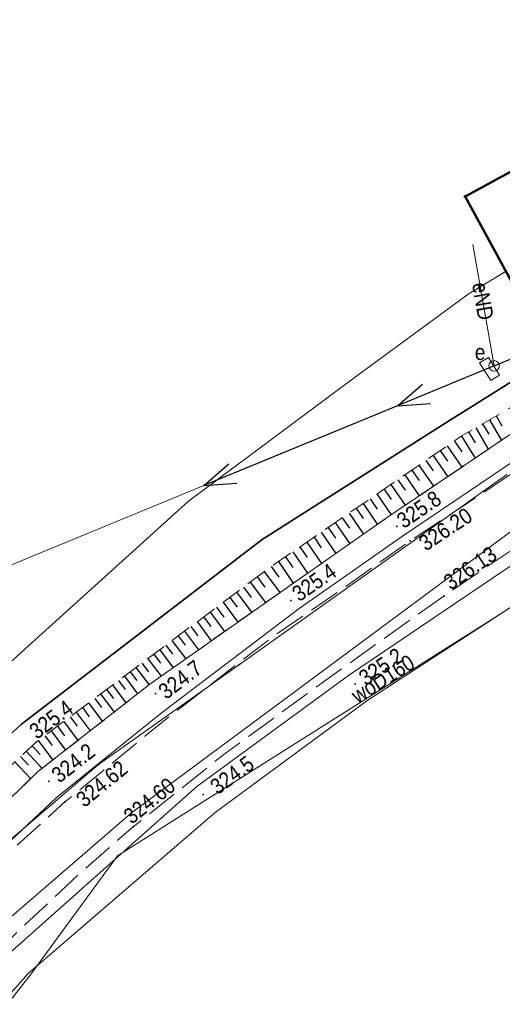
# Model space of a CAD drawing. Header units: metres. Extents: x 7423100 to 7431699, y 5527887 to 5533362.
# Tile 24 of 114: x 7427822 to 7427845, y 5529897 to 5529944. Entities that reach past the tile are written whole.
import ezdxf
from ezdxf.enums import TextEntityAlignment as Align

# ---------------------------------------------------------------- set-up
doc = ezdxf.new("R2010")
doc.units = ezdxf.units.M
doc.header["$MEASUREMENT"] = 0
for name, pattern in [('1.0_0.5', [1.5, 1, -0.5]), ('1.5_0.5', [2, 1.5, -0.5]), ('219-500', [0]), ('suep_nn_500', [0])]:
    doc.linetypes.add(name, pattern=pattern)
doc.layers.get('0').update_dxf_attribs({"color": 2, "linetype": 'CONTINUOUS', "lineweight": 5})
for name, color, linetype in [('000 Inne (niezydentyfikowane)', 7, 'CONTINUOUS'), ('203-punkt graniczny', 7, 'CONTINUOUS'), ('217-kontur klasyfikacyjny', 7, 'CONTINUOUS'), ('218-kontur użytku gruntowego', 7, 'CONTINUOUS'), ('219-działka ewidencyjna', 7, 'CONTINUOUS'), ('312-budynek ewidencyjny', 7, 'CONTINUOUS'), ('jezdnia', 7, 'CONTINUOUS'), ('ogrodzenie trwałe', 7, 'CONTINUOUS'), ('pikieta naturalna', 7, 'CONTINUOUS'), ('pikieta naturalna-Atr2', 7, 'CONTINUOUS'), ('pikieta sztuczna', 7, 'CONTINUOUS'), ('pikieta sztuczna-Atr2', 7, 'CONTINUOUS'), ('przewód elektroenergetyczny niskiego napięcia', 7, 'CONTINUOUS'), ('przewód elektroenergetyczny podziemny', 7, 'CONTINUOUS'), ('przewód elektroenergetyczny podziemny-Atr1', 7, 'CONTINUOUS'), ('przewód gazowy', 7, 'CONTINUOUS'), ('przewód wodociągowy', 7, 'CONTINUOUS'), ('przewód wodociągowy-Atr1', 7, 'CONTINUOUS'), ('Punkt budynku', 7, 'CONTINUOUS'), ('rów przydrożny (poligon)', 7, 'CONTINUOUS'), ('skarpa nieumocniona', 7, 'CONTINUOUS'), ('szafa elektroenergetyczna lub kontener', 7, 'CONTINUOUS'), ('szafa elektroenergetyczna lub kontener-Atr17', 7, 'CONTINUOUS'), ('słup przewodów napowietrznych', 7, 'CONTINUOUS')]:
    doc.layers.add(name, color=color, linetype=linetype)
doc.styles.get("Standard").update_dxf_attribs({"font": 'Working1250.shx', "width": 0.75})
doc.linetypes.add('902-500', pattern='A,3.75,0,[1,ksztalty.shx,S=0.5,R=0,X=0,Y=0],3.75', length=7.5)

# ---------------------------------------------------------------- blocks, each defined once
blk = doc.blocks.new('PUNKTBUD')
at = {"color": 0}
blk.add_circle((0, 0), 0.045, dxfattribs=at)
blk = doc.blocks.new('203')
at = {"linetype": 'Continuous', "lineweight": 0}
h = blk.add_hatch(color=0, dxfattribs=at)
edge = h.paths.add_edge_path()
edge.add_arc((0, 0), 0.045, 0, 360)
blk = doc.blocks.new('PW01')
at = {"linetype": 'Continuous', "lineweight": 13}
h = blk.add_hatch(color=0, dxfattribs=at)
edge = h.paths.add_edge_path()
edge.add_arc((0, 0), 0.045, 0, 360)
blk = doc.blocks.new('US18')
at = {"color": 0, "linetype": 'Continuous', "lineweight": 13}
for p, q in [((-0.5, -0.25), (-0.5, 0.25)), ((-0.5, 0.25), (0.5, 0.25)), ((0.5, -0.25), (0.5, 0.25)), ((-0.5, -0.25), (0.5, -0.25))]:
    blk.add_line(p, q, dxfattribs=at)
blk = doc.blocks.new('US15')
at = {"color": 0, "linetype": 'Continuous', "lineweight": 13}
blk.add_circle((0, 0), 0.25, dxfattribs=at)
blk = doc.blocks.new('SUEP1')
at = {"color": 0, "linetype": 'Continuous'}
for p, q in [((5, 0), (3.5, 0.5)), ((15, 0), (13.5, 0.5)), ((0, 0), (5, 0)), ((5, 0), (3.5, -0.5)), ((5, 0), (15, 0)), ((15, 0), (13.5, -0.5))]:
    blk.add_line(p, q, dxfattribs=at)

msp = doc.modelspace()

# ---------------------------------------------------------------- linework, layer by layer
at = {"layer": '000 Inne (niezydentyfikowane)', "color": 7, "linetype": 'Continuous', "lineweight": 25, "flags": 128}
for points in [[(7427844.86, 5529924.89), (7427845.43, 5529923.91)], [(7427845.18, 5529925.08), (7427845.45, 5529924.6)], [(7427844.2, 5529924.51), (7427844.8, 5529923.49)], [(7427844.53, 5529924.7), (7427844.83, 5529924.2)], [(7427843.18, 5529923.88), (7427843.53, 5529923.37)], [(7427843.52, 5529924.11), (7427844.17, 5529923.06)], [(7427843.86, 5529924.32), (7427844.17, 5529923.79)], [(7427842.5, 5529923.42), (7427842.85, 5529922.91)], [(7427842.84, 5529923.65), (7427843.54, 5529922.63)], [(7427841.82, 5529922.95), (7427842.17, 5529922.45)], [(7427842.16, 5529923.19), (7427842.86, 5529922.17)], [(7427841.15, 5529922.49), (7427841.5, 5529921.99)], [(7427841.49, 5529922.72), (7427842.18, 5529921.72)], [(7427840.48, 5529922.03), (7427840.83, 5529921.53)], [(7427840.82, 5529922.26), (7427841.5, 5529921.26)], [(7427839.82, 5529921.58), (7427840.16, 5529921.08)], [(7427840.15, 5529921.8), (7427840.83, 5529920.81)], [(7427839.15, 5529921.12), (7427839.49, 5529920.62)], [(7427839.48, 5529921.35), (7427840.16, 5529920.35)], [(7427838.49, 5529920.67), (7427838.83, 5529920.17)], [(7427838.82, 5529920.89), (7427839.5, 5529919.9)], [(7427837.82, 5529920.21), (7427838.17, 5529919.71)], [(7427838.15, 5529920.44), (7427838.84, 5529919.43)], [(7427837.15, 5529919.75), (7427837.5, 5529919.24)], [(7427837.49, 5529919.98), (7427838.18, 5529918.97)], [(7427836.48, 5529919.29), (7427836.82, 5529918.78)], [(7427836.81, 5529919.52), (7427837.51, 5529918.5)], [(7427835.8, 5529918.82), (7427836.15, 5529918.31)], [(7427836.14, 5529919.05), (7427836.84, 5529918.03)], [(7427835.12, 5529918.35), (7427835.47, 5529917.84)], [(7427835.46, 5529918.59), (7427836.16, 5529917.56)], [(7427834.43, 5529917.88), (7427834.79, 5529917.37)], [(7427834.78, 5529918.12), (7427835.48, 5529917.09)], [(7427833.76, 5529917.39), (7427834.13, 5529916.9)], [(7427834.09, 5529917.64), (7427834.84, 5529916.64)], [(7427833.1, 5529916.9), (7427833.47, 5529916.41)], [(7427833.43, 5529917.14), (7427834.16, 5529916.16)], [(7427832.46, 5529916.41), (7427832.81, 5529915.94)], [(7427832.78, 5529916.66), (7427833.5, 5529915.69)], [(7427831.82, 5529915.94), (7427832.17, 5529915.47)], [(7427832.14, 5529916.18), (7427832.84, 5529915.23)], [(7427831.2, 5529915.48), (7427831.54, 5529915.02)], [(7427831.51, 5529915.71), (7427832.2, 5529914.78)], [(7427830.59, 5529915.02), (7427830.93, 5529914.57)], [(7427830.89, 5529915.25), (7427831.57, 5529914.34)], [(7427829.99, 5529914.57), (7427830.32, 5529914.13)], [(7427830.29, 5529914.79), (7427830.95, 5529913.9)], [(7427829.4, 5529914.13), (7427829.72, 5529913.69)], [(7427829.69, 5529914.35), (7427830.35, 5529913.47)], [(7427828.82, 5529913.7), (7427829.14, 5529913.27)], [(7427829.11, 5529913.91), (7427829.75, 5529913.05)], [(7427827.97, 5529913.06), (7427828.6, 5529912.23)], [(7427828.25, 5529913.27), (7427828.57, 5529912.85)], [(7427828.54, 5529913.48), (7427829.17, 5529912.64)], [(7427827.42, 5529912.65), (7427828.05, 5529911.8)], [(7427827.7, 5529912.86), (7427828.01, 5529912.44)], [(7427826.85, 5529912.23), (7427827.49, 5529911.37)], [(7427827.14, 5529912.44), (7427827.45, 5529912.01)], [(7427826.28, 5529911.8), (7427826.93, 5529910.93)], [(7427826.57, 5529912.01), (7427826.89, 5529911.58)], [(7427825.7, 5529911.37), (7427826.36, 5529910.49)], [(7427826, 5529911.58), (7427826.32, 5529911.15)], [(7427824.82, 5529910.71), (7427825.16, 5529910.26)], [(7427825.12, 5529910.93), (7427825.78, 5529910.04)], [(7427825.41, 5529911.15), (7427825.74, 5529910.71)], [(7427824.22, 5529910.26), (7427824.56, 5529909.8)], [(7427824.52, 5529910.48), (7427825.2, 5529909.58)], [(7427823.61, 5529909.8), (7427823.96, 5529909.34)], [(7427823.92, 5529910.03), (7427824.6, 5529909.11)], [(7427823.01, 5529909.32), (7427823.4, 5529908.9)], [(7427823.3, 5529909.57), (7427824, 5529908.64)], [(7427822.73, 5529909.06), (7427823.49, 5529908.24)], [(7427822.19, 5529908.56), (7427822.94, 5529907.74)], [(7427822.46, 5529908.8), (7427822.83, 5529908.4)]]:
    msp.add_lwpolyline(points, dxfattribs=at)
at = {"layer": '217-kontur klasyfikacyjny', "color": 92, "linetype": 'Continuous', "lineweight": 18, "flags": 128}
for points in [[(7427832.91, 5529913.2), (7427845.68, 5529922.28)], [(7427846.25, 5529919.83), (7427827.76, 5529906.11)], [(7427826.18, 5529908.42), (7427832.91, 5529913.2)], [(7427817.53, 5529901.06), (7427826.18, 5529908.42)], [(7427827.76, 5529906.11), (7427819.91, 5529899.35)]]:
    msp.add_lwpolyline(points, dxfattribs=at)
at = {"layer": '218-kontur użytku gruntowego', "color": 3, "linetype": 'Continuous', "lineweight": 18, "flags": 128}
for points in [[(7427845.68, 5529922.28), (7427832.91, 5529913.2)], [(7427832.91, 5529913.2), (7427845.68, 5529922.28)], [(7427827.76, 5529906.11), (7427846.25, 5529919.83)], [(7427846.25, 5529919.83), (7427827.76, 5529906.11)], [(7427832.91, 5529913.2), (7427826.18, 5529908.42)], [(7427826.18, 5529908.42), (7427832.91, 5529913.2)], [(7427826.18, 5529908.42), (7427817.53, 5529901.06)], [(7427817.53, 5529901.06), (7427826.18, 5529908.42)], [(7427819.91, 5529899.35), (7427827.76, 5529906.11)], [(7427827.76, 5529906.11), (7427819.91, 5529899.35)]]:
    msp.add_lwpolyline(points, dxfattribs=at)
at = {"layer": '219-działka ewidencyjna', "color": 7, "linetype": '219-500', "lineweight": 18, "flags": 128}
for points in [[(7427832.91, 5529913.2), (7427845.68, 5529922.28)], [(7427846.25, 5529919.83), (7427827.76, 5529906.11)], [(7427826.18, 5529908.42), (7427832.91, 5529913.2)], [(7427817.53, 5529901.06), (7427826.18, 5529908.42)], [(7427827.76, 5529906.11), (7427819.91, 5529899.35)]]:
    msp.add_lwpolyline(points, dxfattribs=at)
at = {"layer": '312-budynek ewidencyjny', "color": 7, "linetype": 'Continuous', "lineweight": 50, "flags": 128}
for points in [[(7427843.7, 5529935.56), (7427852.27, 5529940.23)], [(7427846.87, 5529929.75), (7427843.7, 5529935.56)]]:
    msp.add_lwpolyline(points, dxfattribs=at)
at = {"layer": 'jezdnia', "color": 7, "linetype": '1.5_0.5', "lineweight": 18, "flags": 128}
msp.add_lwpolyline([(7427759.93, 5529801.24), (7427763.22, 5529808.93), (7427767.43, 5529816.86), (7427770.13, 5529821.47), (7427773.8, 5529827.73), (7427776.13, 5529831.57), (7427778.65, 5529835.73), (7427781.02, 5529839.73), (7427784.12, 5529844.73), (7427787.39, 5529849.93), (7427789.85, 5529853.92), (7427790.52, 5529854.97), (7427792.25, 5529857.91), (7427795.01, 5529862.45), (7427797.73, 5529866.93), (7427800.86, 5529871.91), (7427805.05, 5529878.66), (7427807.29, 5529882.04), (7427811.24, 5529887.56), (7427813.21, 5529890.22), (7427815.78, 5529893.46), (7427819.11, 5529897.17), (7427822.17, 5529900.29), (7427825.24, 5529903.19), (7427827.84, 5529905.45), (7427832.23, 5529908.95), (7427837.72, 5529912.95), (7427842.69, 5529916.48), (7427850.06, 5529921.48), (7427857.15, 5529926.17), (7427862.06, 5529929.29), (7427865.19, 5529931.3), (7427868.24, 5529933.07), (7427872.04, 5529935.09), (7427874.51, 5529936.17), (7427875.58, 5529936.63), (7427876.35, 5529936.93), (7427880.31, 5529938.16), (7427883.21, 5529938.66), (7427886.56, 5529938.84), (7427889.48, 5529938.56), (7427893.55, 5529937.9), (7427900.69, 5529936.19), (7427910.59, 5529933.28), (7427916.46, 5529931.53), (7427920.64, 5529930.35), (7427921.1, 5529933.42), (7427912.15, 5529936.03), (7427903.26, 5529938.57), (7427892.23, 5529941.35), (7427884.81, 5529942.41), (7427882, 5529942.98), (7427879.81, 5529942.79), (7427878.36, 5529942.41), (7427876.77, 5529941.6), (7427874.75, 5529940.53), (7427873.61, 5529939.89), (7427872.24, 5529938.81), (7427868.09, 5529936.6), (7427864.99, 5529934.66), (7427861.92, 5529932.94), (7427857.19, 5529929.87), (7427853.75, 5529927.54), (7427851.09, 5529925.78), (7427844.51, 5529921.38), (7427841.07, 5529919.11), (7427837.68, 5529916.71), (7427834.53, 5529914.55), (7427829.28, 5529910.5), (7427824.58, 5529906.64), (7427820.8, 5529903.22), (7427817.46, 5529899.96), (7427813.76, 5529895.8), (7427810.9, 5529892.49), (7427808.55, 5529889.07), (7427804.88, 5529883.96), (7427802.54, 5529880.53), (7427802.31, 5529880.09), (7427800.14, 5529876.71), (7427799.46, 5529875.53), (7427797.96, 5529873.08), (7427793.97, 5529866.68), (7427789.52, 5529859.37), (7427786, 5529853.62), (7427780.92, 5529845.31), (7427777.16, 5529839.09), (7427774.65, 5529834.99), (7427771.62, 5529829.71), (7427768.59, 5529824.69), (7427765.28, 5529819.04), (7427763.7, 5529816.65), (7427759.9, 5529809.05), (7427757.52, 5529803.28), (7427756.47, 5529800.92), (7427756.33, 5529800.31), (7427754.17, 5529793.57), (7427752.31, 5529786.27), (7427751.48, 5529783), (7427750.3, 5529776.18), (7427748.87, 5529767.72), (7427748.41, 5529763.83), (7427748.4, 5529758.25), (7427747.26, 5529745.16), (7427746.52, 5529737.4), (7427745.44, 5529726.32), (7427744.89, 5529721.44), (7427744.18, 5529714.6), (7427743.77, 5529711.05), (7427742.87, 5529701.98), (7427741.68, 5529689.34), (7427741.36, 5529686.81), (7427741.15, 5529684.77), (7427740.75, 5529683.05), (7427739.08, 5529680.54), (7427737.14, 5529678.71), (7427737.57, 5529676.94), (7427737.6, 5529675.26), (7427740.45, 5529673.38), (7427740.28, 5529664.58), (7427740.4, 5529654.73), (7427740.56, 5529647.5), (7427740.63, 5529636.14), (7427740.62, 5529631.57), (7427740.28, 5529621.89), (7427740.22, 5529621.23), (7427739.64, 5529614.93), (7427738.41, 5529604.87), (7427736.89, 5529595.43), (7427736.05, 5529591.47), (7427733.88, 5529580.59), (7427729.48, 5529559.3), (7427731.98, 5529558.57), (7427734.38, 5529567.38), (7427735.33, 5529571.93), (7427738.92, 5529589.76), (7427739.69, 5529593.78), (7427741.43, 5529604.08), (7427742.19, 5529609.82), (7427742.97, 5529616.86), (7427743.34, 5529621.14), (7427743.69, 5529634.15), (7427743.8, 5529642.92), (7427743.69, 5529646.96), (7427743.62, 5529659.27), (7427743.44, 5529664.69), (7427743.53, 5529674.22), (7427744.26, 5529685.44), (7427745.38, 5529696.71), (7427746.45, 5529707.71), (7427747.08, 5529714.31), (7427747.66, 5529719.33), (7427749.02, 5529731.73), (7427750.23, 5529744.72), (7427751.31, 5529758.3), (7427752.12, 5529767.33), (7427753.41, 5529776.91), (7427755.06, 5529785.14), (7427757.64, 5529794.6)], close=True, dxfattribs=at)
at = {"layer": 'ogrodzenie trwałe', "color": 7, "linetype": '902-500', "lineweight": 35, "flags": 128}
msp.add_lwpolyline([(7427858.19, 5529942.02), (7427859.44, 5529939.46), (7427860, 5529935.81), (7427859.54, 5529935.43), (7427854.95, 5529932.55), (7427845.54, 5529926.49), (7427842.95, 5529924.86), (7427834, 5529919.17), (7427822.5, 5529910.35), (7427818.23, 5529906.46), (7427814.54, 5529902.69), (7427808.08, 5529893.92), (7427799.76, 5529882.79), (7427791.37, 5529884.91), (7427774.7, 5529889.32), (7427763.99, 5529892.14), (7427753.48, 5529894.97)], dxfattribs=at)
at = {"layer": 'przewód elektroenergetyczny niskiego napięcia', "color": 1, "linetype": 'suep_nn_500', "lineweight": 18, "flags": 128}
for points in [[(7427890.18, 5529946.29), (7427845.08, 5529927.47)], [(7427845.08, 5529927.47), (7427796.97, 5529907.65)]]:
    msp.add_lwpolyline(points, dxfattribs=at)
at = {"layer": 'przewód elektroenergetyczny podziemny', "color": 1, "linetype": 'Continuous', "lineweight": 18, "flags": 128}
msp.add_lwpolyline([(7427844.07, 5529933.26), (7427845.08, 5529927.47)], dxfattribs=at)
at = {"layer": 'przewód gazowy', "color": 52, "linetype": 'Continuous', "lineweight": 18, "flags": 128}
msp.add_lwpolyline([(7427751.84, 5529810.08), (7427757.01, 5529821.04), (7427769.3, 5529842.14), (7427776.37, 5529853.71), (7427787.35, 5529872.84), (7427791.82, 5529880.49), (7427798.99, 5529888.62), (7427811.29, 5529903), (7427820.98, 5529912.43), (7427830.48, 5529921.01), (7427838.39, 5529926.9), (7427843.89, 5529930.92), (7427845.65, 5529931.99)], dxfattribs=at)
at = {"layer": 'przewód wodociągowy', "color": 5, "linetype": 'Continuous', "lineweight": 18, "flags": 128}
msp.add_lwpolyline([(7427803.23, 5529868.67), (7427810.45, 5529880.28), (7427817.38, 5529891.29), (7427822.96, 5529898.42), (7427827.08, 5529904.07), (7427845.06, 5529915.41), (7427854.02, 5529921.19), (7427861.7, 5529925.5), (7427870.23, 5529931.1), (7427873.36, 5529932.02), (7427877.29, 5529932.58), (7427880.52, 5529931.61), (7427893.44, 5529929.1), (7427903.52, 5529927.27), (7427910.9, 5529925.5), (7427921.03, 5529923.42), (7427933.32, 5529920.91), (7427944.26, 5529918.84)], dxfattribs=at)
at = {"layer": 'rów przydrożny (poligon)', "color": 7, "linetype": 'Continuous', "lineweight": 18, "flags": 128}
for points in [[(7427816.74, 5529899.86), (7427824.18, 5529906.85), (7427829.17, 5529910.88), (7427835.76, 5529915.88), (7427840.7, 5529919.33), (7427848.15, 5529924.36), (7427855.2, 5529929.09), (7427862.88, 5529934.11), (7427871.24, 5529939.19), (7427871.02, 5529940.06), (7427871.04, 5529940.71), (7427862.15, 5529935.23), (7427854.57, 5529930.38), (7427847.51, 5529925.32), (7427840.04, 5529920.27), (7427835.01, 5529916.76), (7427828.63, 5529912.26), (7427823.27, 5529908.07), (7427815.71, 5529900.7)], [(7427815.42, 5529890.08), (7427822.82, 5529898.44), (7427831.76, 5529906.14), (7427839, 5529911.46), (7427849.42, 5529918.23), (7427859.28, 5529925.09), (7427864.58, 5529928.86), (7427868.55, 5529930.91), (7427872.85, 5529933.5), (7427872.67, 5529934.09), (7427872.44, 5529934.8), (7427867.99, 5529932.38), (7427864.05, 5529929.96), (7427858.44, 5529926.4), (7427848.49, 5529919.69), (7427838.13, 5529912.68), (7427830.88, 5529907.37), (7427821.77, 5529899.27)]]:
    msp.add_lwpolyline(points, dxfattribs=at)
at = {"layer": 'skarpa nieumocniona', "color": 7, "linetype": '1.0_0.5', "lineweight": 18, "flags": 128}
msp.add_lwpolyline([(7427862.15, 5529935.23), (7427871.04, 5529940.71), (7427867.43, 5529938.77), (7427860.01, 5529934.62), (7427854.86, 5529931.33), (7427846.2, 5529925.67), (7427843.51, 5529924.11), (7427834.31, 5529917.8), (7427823.22, 5529909.51), (7427818.87, 5529905.49), (7427815.86, 5529902.29), (7427808.86, 5529893.43), (7427800.51, 5529882.46), (7427799.7, 5529881.76), (7427790.59, 5529883.47), (7427774.21, 5529888.09), (7427764.58, 5529890.46), (7427753.66, 5529893.42), (7427753.3, 5529892.07), (7427764.53, 5529888.76), (7427773.74, 5529886.94), (7427790.18, 5529882.45), (7427799.73, 5529880.97), (7427801.38, 5529881.83), (7427804.64, 5529886.27), (7427807.68, 5529890.84), (7427811.39, 5529895.96), (7427815.71, 5529900.7), (7427823.27, 5529908.07), (7427828.63, 5529912.26), (7427835.01, 5529916.76), (7427840.04, 5529920.27), (7427847.51, 5529925.32), (7427854.57, 5529930.38)], close=True, dxfattribs=at)
msp.add_lwpolyline([(7427862.15, 5529935.23), (7427871.04, 5529940.71), (7427867.43, 5529938.77), (7427860.01, 5529934.62), (7427854.86, 5529931.33), (7427846.2, 5529925.67), (7427843.51, 5529924.11), (7427834.31, 5529917.8), (7427823.22, 5529909.51), (7427818.87, 5529905.49), (7427815.86, 5529902.29), (7427808.86, 5529893.43), (7427800.51, 5529882.46), (7427799.7, 5529881.76), (7427790.59, 5529883.47), (7427774.21, 5529888.09), (7427764.58, 5529890.46), (7427753.66, 5529893.42), (7427753.3, 5529892.07), (7427764.53, 5529888.76), (7427773.74, 5529886.94), (7427790.18, 5529882.45), (7427799.73, 5529880.97), (7427801.38, 5529881.83), (7427804.64, 5529886.27), (7427807.68, 5529890.84), (7427811.39, 5529895.96), (7427815.71, 5529900.7), (7427823.27, 5529908.07), (7427828.63, 5529912.26), (7427835.01, 5529916.76), (7427840.04, 5529920.27), (7427847.51, 5529925.32), (7427854.57, 5529930.38)], close=True, dxfattribs=at)

# ---------------------------------------------------------------- block references
at = {"layer": '203-punkt graniczny', "color": 7, "linetype": 'Continuous', "lineweight": 18}
for p in [(7427832.91, 5529913.2), (7427826.18, 5529908.42), (7427827.76, 5529906.11)]:
    msp.add_blockref('203', p, dxfattribs=at)
at = {"layer": 'pikieta naturalna', "color": 7, "linetype": 'Continuous', "lineweight": 13}
for p in [(7427840.43, 5529919.8), (7427835.37, 5529916.26), (7427838.44, 5529912.27), (7427828.9, 5529911.81), (7427823.22, 5529909.51), (7427823.81, 5529907.62), (7427831.18, 5529906.99)]:
    msp.add_blockref('PW01', p, dxfattribs=at)
at = {"layer": 'pikieta sztuczna', "color": 7, "linetype": 'Continuous', "lineweight": 13}
for p in [(7427841.07, 5529919.11), (7427842.69, 5529916.48), (7427824.58, 5529906.64), (7427827.84, 5529905.45)]:
    msp.add_blockref('PW01', p, dxfattribs=at)
at = {"layer": 'przewód elektroenergetyczny niskiego napięcia', "color": 1, "linetype": 'Continuous', "lineweight": 18}
for rotation in [22.651, 202.39]:
    msp.add_blockref('SUEP1', (7427845.08, 5529927.47), dxfattribs=dict(at, rotation=rotation))
at = {"layer": 'Punkt budynku', "color": 5, "linetype": 'Continuous', "lineweight": 18}
msp.add_blockref('PUNKTBUD', (7427843.7, 5529935.56), dxfattribs=at)
at = {"layer": 'szafa elektroenergetyczna lub kontener', "color": 1, "linetype": 'Continuous', "lineweight": 18, "rotation": 302.216}
msp.add_blockref('US18', (7427844.86, 5529927.32), dxfattribs=at)
at = {"layer": 'słup przewodów napowietrznych', "color": 7, "linetype": 'Continuous', "lineweight": 18}
msp.add_blockref('US15', (7427845.08, 5529927.47), dxfattribs=at)

# ---------------------------------------------------------------- texts
at = {"layer": 'pikieta naturalna-Atr2', "color": 7, "width": 0.9}
for s, rotation, p in [('325.8', 34.06, (7427840.34, 5529920.29)), ('325.4', 34.907, (7427835.34, 5529916.79)), ('325.2', 34.084, (7427838.53, 5529912.78)), ('324.7', 37.188, (7427828.96, 5529912.1)), ('325.4', 36.779, (7427822.79, 5529910.2)), ('324.2', 38.015, (7427823.85, 5529908.1)), ('324.5', 36.22, (7427831.43, 5529907.56))]:
    msp.add_text(s, height=0.75, rotation=rotation, dxfattribs=at).set_placement(p, align=Align.TOP_LEFT)
at = {"layer": 'pikieta sztuczna-Atr2', "color": 7, "width": 0.9}
for s, rotation, p in [('326.20', 33.42, (7427841.4, 5529919.22)), ('326.13', 34.153, (7427842.58, 5529917.35)), ('324.62', 39.395, (7427825.03, 5529906.92)), ('324.60', 38.564, (7427827.3, 5529906.13))]:
    msp.add_text(s, height=0.75, rotation=rotation, dxfattribs=at).set_placement(p, align=Align.TOP_LEFT)
at = {"layer": 'przewód elektroenergetyczny podziemny-Atr1', "color": 1, "width": 0.9}
msp.add_text('eND', height=0.75, rotation=-80.105, dxfattribs=at).set_placement((7427844.39, 5529931.45), align=Align.MIDDLE_LEFT)
at = {"layer": 'przewód wodociągowy-Atr1', "color": 5, "width": 0.9}
msp.add_text('woD160', height=0.75, rotation=32.157, dxfattribs=at).set_placement((7427838.56, 5529911.32))
at = {"layer": 'szafa elektroenergetyczna lub kontener-Atr17', "color": 1, "width": 0.9}
msp.add_text('e', height=0.75, dxfattribs=at).set_placement((7427844.16, 5529927.75))

doc.saveas('drawing.dxf')
